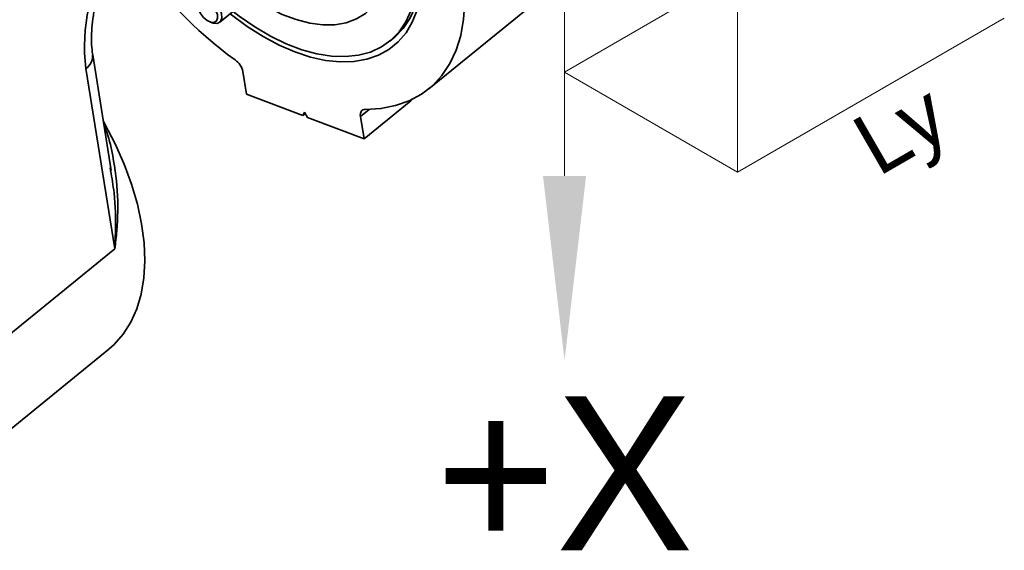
# Model space of a CAD drawing. Header units: millimetres. Extents: x 7702 to 16913, y -3294 to 4428.
# Tile 83 of 89: x 16858 to 16883, y -2952 to -2938. Entities that reach past the tile are written whole.
import ezdxf
from ezdxf.enums import TextEntityAlignment as Align

# ---------------------------------------------------------------- set-up
doc = ezdxf.new("R2010")
doc.units = ezdxf.units.MM
doc.header["$LTSCALE"] = 6
for name, color, linetype, lineweight in [('1轮廓实线层', 7, 'Continuous', 18), ('6文字层', 3, 'Continuous', 13), ('7标注层', 4, 'Continuous', 13)]:
    doc.layers.add(name, color=color, linetype=linetype, lineweight=lineweight)

msp = doc.modelspace()

# ---------------------------------------------------------------- linework, layer by layer
at = {"lineweight": 13}
for p, q in [((16876.44, -2929.964), (16876.44, -2941.964)), ((16871.942, -2939.36), (16878.87, -2935.36)), ((16876.44, -2941.964), (16883.368, -2937.964)), ((16876.44, -2941.964), (16871.946, -2939.363))]:
    msp.add_line(p, q, dxfattribs=at)
at = {"linetype": 'Continuous', "lineweight": 35}
for p, q in [((16862.99, -2938.068), (16864.462, -2936.871)), ((16868.418, -2939.8), (16872.015, -2936.872)), ((16862.73, -2938.057), (16862.79, -2938.08)), ((16862.823, -2938.091), (16862.79, -2938.08)), ((16867.408, -2938.559), (16867.509, -2938.476)), ((16860.173, -2941.918), (16859.689, -2938.912)), ((16860.264, -2943.958), (16859.509, -2939.271)), ((16863.592, -2939.351), (16863.685, -2939.934)), ((16863.685, -2939.934), (16865.15, -2940.492)), ((16867.953, -2940.107), (16866.737, -2941.097)), ((16867.953, -2940.107), (16867.95, -2940.091)), ((16867.992, -2940.072), (16867.953, -2940.107)), ((16866.867, -2940.332), (16866.643, -2940.514)), ((16865.193, -2940.404), (16865.15, -2940.492)), ((16865.214, -2940.44), (16865.15, -2940.492)), ((16865.272, -2940.539), (16865.193, -2940.404)), ((16865.272, -2940.539), (16866.737, -2941.097)), ((16866.737, -2941.097), (16866.643, -2940.514)), ((16860.156, -2941.92), (16860.146, -2941.853)), ((16860.264, -2943.958), (16857.376, -2946.309)), ((16856.511, -2949.489), (16860.109, -2946.562))]:
    msp.add_line(p, q, dxfattribs=at)
at = {"linetype": 'Continuous', "lineweight": 35, "flags": 128}
for points in [[(16864.41, -2937.766), (16864.614, -2937.862), (16864.976, -2938), (16865.328, -2938.092), (16865.665, -2938.136), (16865.983, -2938.132), (16866.276, -2938.08), (16866.542, -2937.981), (16866.776, -2937.836), (16866.975, -2937.647), (16867.135, -2937.417), (16867.256, -2937.149), (16867.335, -2936.847), (16867.371, -2936.514), (16867.364, -2936.157), (16867.313, -2935.779), (16867.22, -2935.386), (16867.192, -2935.294)], [(16868.056, -2935.623), (16868.093, -2935.761), (16868.183, -2936.2), (16868.231, -2936.624), (16868.236, -2937.026), (16868.198, -2937.403), (16868.116, -2937.75), (16867.992, -2938.064), (16867.828, -2938.342), (16867.625, -2938.58), (16867.385, -2938.775), (16867.111, -2938.926), (16866.806, -2939.03), (16866.473, -2939.087), (16866.116, -2939.097), (16865.739, -2939.058), (16865.346, -2938.972), (16864.941, -2938.839), (16864.529, -2938.661), (16864.115, -2938.439), (16863.702, -2938.177), (16863.295, -2937.876), (16863.26, -2937.848)], [(16863.337, -2937.786), (16863.498, -2937.91), (16863.902, -2938.189), (16864.31, -2938.429), (16864.718, -2938.627), (16865.121, -2938.781), (16865.514, -2938.888), (16865.894, -2938.948), (16866.254, -2938.96), (16866.593, -2938.924), (16866.905, -2938.841), (16867.188, -2938.71), (16867.437, -2938.534), (16867.651, -2938.315), (16867.826, -2938.055), (16867.962, -2937.757), (16868.055, -2937.425), (16868.106, -2937.062), (16868.113, -2936.672), (16868.077, -2936.26), (16867.998, -2935.83), (16867.933, -2935.576)], [(16866.766, -2940.333), (16867.175, -2940.309), (16867.557, -2940.234), (16867.91, -2940.11), (16868.23, -2939.937), (16868.514, -2939.716), (16868.761, -2939.451), (16868.966, -2939.142), (16869.13, -2938.794), (16869.249, -2938.409), (16869.324, -2937.991), (16869.353, -2937.543), (16869.337, -2937.069), (16869.275, -2936.574), (16869.167, -2936.062), (16869.141, -2935.962)], [(16867.509, -2938.476), (16867.539, -2938.452), (16867.752, -2938.233), (16867.928, -2937.973), (16868.063, -2937.675), (16868.157, -2937.342), (16868.207, -2936.979), (16868.215, -2936.589), (16868.179, -2936.177), (16868.173, -2936.136)], [(16862.433, -2937.641), (16862.43, -2937.557), (16862.467, -2937.466), (16862.545, -2937.419), (16862.652, -2937.424), (16862.772, -2937.48), (16862.887, -2937.578), (16862.98, -2937.703), (16863.035, -2937.837), (16863.045, -2937.959), (16863.009, -2938.05), (16862.931, -2938.096), (16862.823, -2938.091), (16862.823, -2938.091)], [(16862.757, -2938.066), (16862.843, -2938.07), (16862.906, -2938.033), (16862.935, -2937.96), (16862.927, -2937.862), (16862.883, -2937.754), (16862.808, -2937.654), (16862.716, -2937.575), (16862.619, -2937.53), (16862.533, -2937.526), (16862.47, -2937.563), (16862.441, -2937.636), (16862.449, -2937.734), (16862.494, -2937.842), (16862.568, -2937.942), (16862.66, -2938.021), (16862.757, -2938.066)], [(16866.643, -2940.514), (16866.64, -2940.476), (16866.642, -2940.441), (16866.65, -2940.409), (16866.664, -2940.383), (16866.683, -2940.361), (16866.706, -2940.346), (16866.734, -2940.336), (16866.766, -2940.333)], [(16859.967, -2940.638), (16860, -2940.698), (16860.272, -2941.224), (16860.506, -2941.753), (16860.699, -2942.278), (16860.851, -2942.797), (16860.96, -2943.304), (16861.025, -2943.795), (16861.045, -2944.266), (16861.02, -2944.711), (16860.95, -2945.129), (16860.837, -2945.514), (16860.68, -2945.863), (16860.482, -2946.173), (16860.244, -2946.442), (16860.109, -2946.562)]]:
    msp.add_lwpolyline(points, dxfattribs=at)
at = {"linetype": 'Continuous', "lineweight": 35}
for centre, radius, start, end in [((16864.389, -2938.715), 4.911, 149.3656, 186.5005), ((16869.807, -2930.215), 10.917, 213.6108, 233.9989), ((16859.287, -2938.936), 0.402, 303.5189, 3.4313), ((16863.102, -2939.455), 0.501, 12.0395, 54.7857)]:
    msp.add_arc(centre, radius, start, end, dxfattribs=at)
for points, knots in [([(16859.689, -2938.912), (16859.683, -2938.869), (16859.665, -2938.744), (16859.653, -2938.513), (16859.664, -2938.215), (16859.703, -2937.896), (16859.77, -2937.566), (16859.866, -2937.232), (16859.988, -2936.901), (16860.117, -2936.614), (16860.21, -2936.445), (16860.248, -2936.376)], [0, 0, 0, 0, 0.061934, 0.180748, 0.300756, 0.42207, 0.54448, 0.667682, 0.791334, 0.915085, 1, 1, 1, 1]), ([(16859.988, -2940.771), (16859.988, -2940.772), (16860.088, -2940.972), (16860.221, -2941.539), (16860.36, -2942.45), (16860.337, -2943.305), (16860.285, -2943.801), (16860.264, -2943.956), (16860.264, -2943.958)], [0, 0, 0, 0, 0.000979, 0.2050638, 0.5277155, 0.8508632, 0.9980415, 1, 1, 1, 1]), ([(16860.264, -2943.958), (16860.264, -2943.956), (16860.272, -2943.805), (16860.287, -2943.324), (16860.279, -2942.642), (16860.189, -2942.114), (16860.156, -2941.92)], [0, 0, 0, 0, 0.003052, 0.227861, 0.716703, 1, 1, 1, 1])]:
    msp.add_open_spline(points, degree=3, knots=knots, dxfattribs=at)
at = {"layer": '1轮廓实线层', "lineweight": 13}
msp.add_line((16871.946, -2927.363), (16871.946, -2942.06), dxfattribs=at)
at = {"layer": '7标注层', "lineweight": 13}
msp.add_solid([(16871.386, -2942.06), (16872.506, -2942.06), (16871.946, -2946.86)], dxfattribs=at)

# ---------------------------------------------------------------- texts
at = {"layer": '6文字层', "lineweight": 13}
msp.add_text('Ly', height=1.6, rotation=30, dxfattribs=at).set_placement((16880.275, -2940.14), align=Align.TOP_CENTER)
msp.add_text('+X', height=4, dxfattribs=at).set_placement((16871.946, -2947.787), align=Align.TOP_CENTER)

doc.saveas('drawing.dxf')
